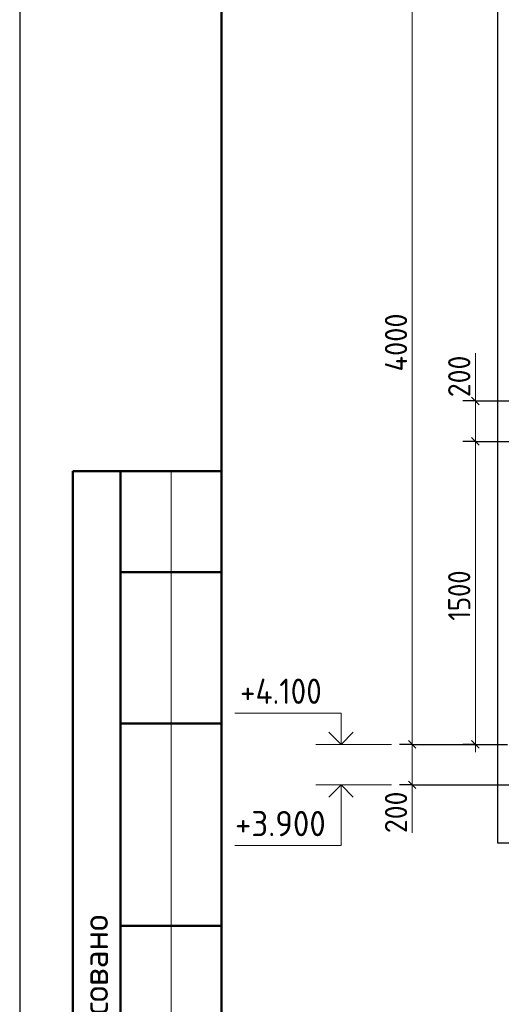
# Model space of a CAD drawing. Header units: millimetres. Extents: x 0 to 50400, y 0 to 35640.
# Tile 2 of 22: x 0 to 5724, y 12266 to 23962. Entities that reach past the tile are written whole.
import ezdxf

# ---------------------------------------------------------------- set-up
doc = ezdxf.new("R2010")
doc.units = ezdxf.units.MM
doc.linetypes.add('______2', pattern=[324, 240, -84])
for name, color, linetype, lineweight in [('Standard', 7, 'Continuous', 25), ('Высотные отметки', 7, 'Continuous', 25), ('ЖБ Стена верхний уровень', 7, 'Continuous', 35), ('Размерная линия_ общее', 7, 'Continuous', 13)]:
    doc.layers.add(name, color=color, linetype=linetype, lineweight=lineweight)
doc.layers.add('Размерная выноска', color=7, linetype='Continuous')
doc.styles.add('ISOCPEUR', font='txt')

msp = doc.modelspace()

# ---------------------------------------------------------------- linework, layer by layer
at = {"layer": 'Standard', "color": 7, "linetype": 'Continuous', "lineweight": 25, "transparency": 33554687}
msp.add_line((2400, 35040), (2400, 1270), dxfattribs=at)
at = {"layer": 'Standard', "color": 7, "linetype": 'Continuous', "lineweight": 50, "transparency": 33554687}
for p, q in [((7, 18600), (0, 18600)), ((2400, 18600), (632, 18600)), ((632, 18600), (632, 10800)), ((632, 18600), (632, 10800)), ((1200, 18600), (1200, 10800)), ((2400, 17400), (1200, 17400)), ((2400, 15600), (1200, 15600)), ((2400, 13200), (1200, 13200))]:
    msp.add_line(p, q, dxfattribs=at)
at = {"layer": 'Standard', "color": 7, "linetype": 'Continuous', "lineweight": 13, "transparency": 33554687}
msp.add_line((1800, 18600), (1800, 10800), dxfattribs=at)
at = {"layer": 'Standard', "color": 7, "linetype": 'Continuous', "lineweight": 25, "transparency": 33554687}
msp.add_lwpolyline([(0, 0), (50400, 0), (50400, 35640), (0, 35640), (0, 0)], close=True, dxfattribs=at)
at = {"layer": 'Standard', "color": 7, "linetype": 'Continuous', "lineweight": 13, "transparency": 33554687}
msp.add_lwpolyline([(50400, 35640), (0, 35640), (0, 0), (50400, 0), (50400, 35640)], dxfattribs=at)
at = {"layer": 'Standard', "color": 7, "linetype": 'Continuous', "lineweight": 50, "transparency": 33554687}
msp.add_lwpolyline([(2400, 35040), (49800, 35040), (49800, 600), (2400, 600), (2400, 35040)], close=True, dxfattribs=at)
at = {"layer": 'Standard', "color": 254, "linetype": 'Continuous', "lineweight": -3, "true_color": 0xc4c4ff, "transparency": 33554687}
msp.add_lwpolyline([(5678, 14184), (16694, 14184), (16694, 33356), (5678, 33356), (5678, 14184)], dxfattribs=at)
at = {"layer": 'Высотные отметки', "color": 7, "linetype": 'Continuous', "lineweight": 35, "transparency": 33554687}
for p, q in [((3819, 15353), (3674, 15498)), ((3819, 15353), (3674, 15498)), ((3819, 15353), (3965, 15498)), ((3819, 15353), (3965, 15498)), ((3819, 14873), (3674, 14727)), ((3819, 14873), (3674, 14727)), ((3819, 14873), (3965, 14727)), ((3819, 14873), (3965, 14727))]:
    msp.add_line(p, q, dxfattribs=at)
at = {"layer": 'Высотные отметки', "color": 7, "linetype": 'Continuous', "lineweight": 13, "transparency": 33554687}
for p, q in [((4419, 15353), (3519, 15353)), ((4419, 15353), (3519, 15353)), ((4419, 14873), (3519, 14873)), ((4419, 14873), (3519, 14873))]:
    msp.add_line(p, q, dxfattribs=at)
for points in [[(3819, 15353), (3819, 15725), (2559, 15725)], [(3819, 15353), (3819, 15725), (2559, 15725)], [(3819, 14873), (3819, 14153), (2559, 14153)], [(3819, 14873), (3819, 14153), (2559, 14153)]]:
    msp.add_lwpolyline(points, dxfattribs=at)
at = {"layer": 'ЖБ Стена верхний уровень', "color": 253, "linetype": '______2', "lineweight": -3, "true_color": 0xababab, "transparency": 33554687}
msp.add_line((4734, 15353), (5530, 15353), dxfattribs=at)
at = {"layer": 'Размерная выноска', "color": 7, "linetype": 'Continuous', "lineweight": 13, "transparency": 33554687}
for p, q in [((5416, 19433), (5416, 20002)), ((4665, 14873), (4665, 14304))]:
    msp.add_line(p, q, dxfattribs=at)
at = {"layer": 'Размерная линия_ общее', "color": 7, "linetype": 'Continuous', "lineweight": 13, "transparency": 33554687}
for p, q in [((4665, 24953), (4665, 15353)), ((5416, 19433), (5416, 19523)), ((5416, 18953), (5416, 19433)), ((4665, 15353), (4665, 14873)), ((5416, 15353), (5416, 15263)), ((4665, 14873), (4665, 14783))]:
    msp.add_line(p, q, dxfattribs=at)
at = {"layer": 'Размерная линия_ общее', "color": 7, "linetype": 'Continuous', "lineweight": -3, "transparency": 33554687}
for p, q in [((5416, 19433), (5266, 19433)), ((5416, 19433), (5566, 19433)), ((5416, 19433), (6412, 19433)), ((5416, 18953), (5266, 18953)), ((5416, 18953), (5566, 18953)), ((5416, 18953), (6412, 18953)), ((4665, 15353), (4515, 15353)), ((4665, 15353), (4815, 15353)), ((4665, 15353), (5698, 15353)), ((5416, 15353), (5266, 15353)), ((5416, 15353), (5566, 15353)), ((5416, 15353), (5798, 15353)), ((4665, 14873), (4515, 14873)), ((4665, 14873), (4815, 14873)), ((4665, 14873), (6461, 14873))]:
    msp.add_line(p, q, dxfattribs=at)
at = {"layer": 'Размерная линия_ общее', "color": 7, "linetype": 'Continuous', "lineweight": 25, "transparency": 33554687}
for p, q in [((5461, 19388), (5371, 19478)), ((5461, 18908), (5371, 18998)), ((4620, 15398), (4710, 15308)), ((5461, 15308), (5371, 15398)), ((4620, 14918), (4710, 14828))]:
    msp.add_line(p, q, dxfattribs=at)
at = {"layer": 'Размерная линия_ общее', "color": 7, "linetype": 'Continuous', "lineweight": 13, "transparency": 33554687}
msp.add_lwpolyline([(5416, 15353), (5416, 16711), (5416, 16711), (5416, 18953)], dxfattribs=at)

# ---------------------------------------------------------------- texts
at = {"layer": 'Standard', "color": 7, "linetype": 'Continuous', "lineweight": 50, "transparency": 33554687, "insert": (1050, 11114), "char_height": 300, "width": 2486.25, "attachment_point": 7, "rotation": 90, "style": 'ISOCPEUR'}
msp.add_mtext('\\A1;{\\fISOCPEUR|i0|b0;\\H300.000000;\\W1.000000;\\C7;Согласовано}\\P', dxfattribs=at)
at = {"layer": 'Высотные отметки', "color": 7, "linetype": 'Continuous', "lineweight": 25, "transparency": 33554687, "char_height": 300, "attachment_point": 7, "style": 'ISOCPEUR'}
for s, insert, width in [('\\W0.90;+4.100', (2619, 15835), 1244.56), ('\\W0.95;+3.900', (2559, 14263), 1281.43)]:
    msp.add_mtext(s, dxfattribs=dict(at, insert=insert, width=width))
at = {"layer": 'Размерная линия_ общее', "color": 7, "linetype": 'Continuous', "lineweight": 25, "transparency": 33554687, "char_height": 264, "attachment_point": 7, "rotation": 90, "style": 'ISOCPEUR'}
for s, insert, width in [('\\W0.93;4000', (4605, 19783), 888.46), ('\\W0.91;200', (5356, 19478), 674.38), ('\\W0.87;1500', (5356, 16823), 800.28), ('\\W0.91;200', (4605, 14300), 674.38)]:
    msp.add_mtext(s, dxfattribs=dict(at, insert=insert, width=width))

doc.saveas('drawing.dxf')
